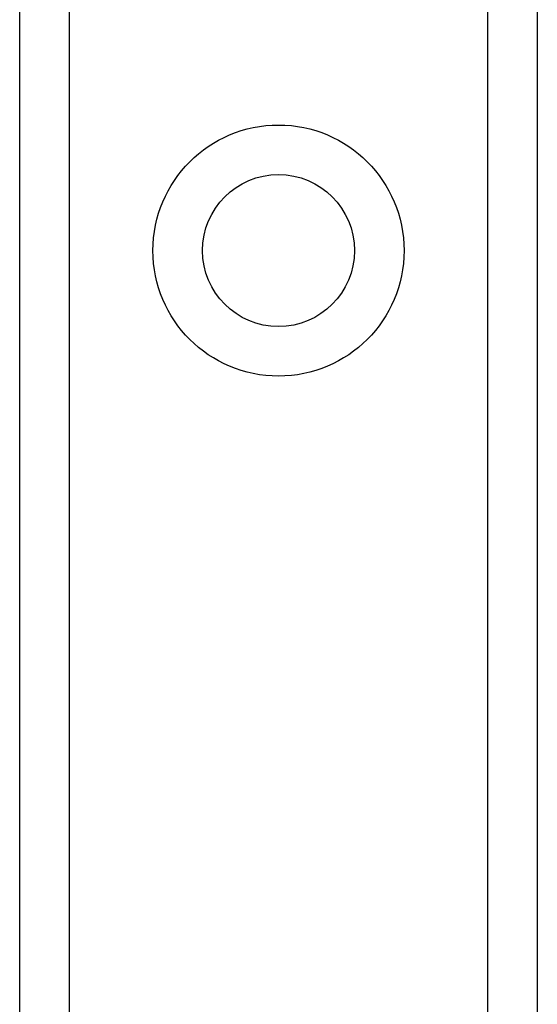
# Model space of a CAD drawing. Header units: inches. Extents: x 5 to 143, y 9 to 74.
# Tile 37 of 76: x 32.864 to 33.426, y 33.575 to 34.643. Entities that reach past the tile are written whole.
import ezdxf

# ---------------------------------------------------------------- set-up
doc = ezdxf.new("R2010")
doc.units = ezdxf.units.IN
doc.header["$MEASUREMENT"] = 0
doc.layers.add('Visible Edges(ANSI)', color=7, linetype='Continuous', lineweight=25)
doc.layers.add('Visible Tangent Edges(ANSI)', color=7, linetype='Continuous', lineweight=25)

msp = doc.modelspace()

# ---------------------------------------------------------------- linework, layer by layer
at = {"layer": 'Visible Edges(ANSI)'}
for p, q in [((32.864, 31.1132), (32.864, 52.436)), ((33.426, 52.436), (33.426, 31.1132))]:
    msp.add_line(p, q, dxfattribs=at)
msp.add_circle((33.145, 34.3927), 0.0825, dxfattribs=at)
at = {"layer": 'Visible Tangent Edges(ANSI)'}
for p, q in [((32.9178, 52.436), (32.9178, 31.1132)), ((33.3721, 31.1132), (33.3721, 52.436))]:
    msp.add_line(p, q, dxfattribs=at)
msp.add_circle((33.145, 34.3927), 0.1363, dxfattribs=at)

doc.saveas('drawing.dxf')
